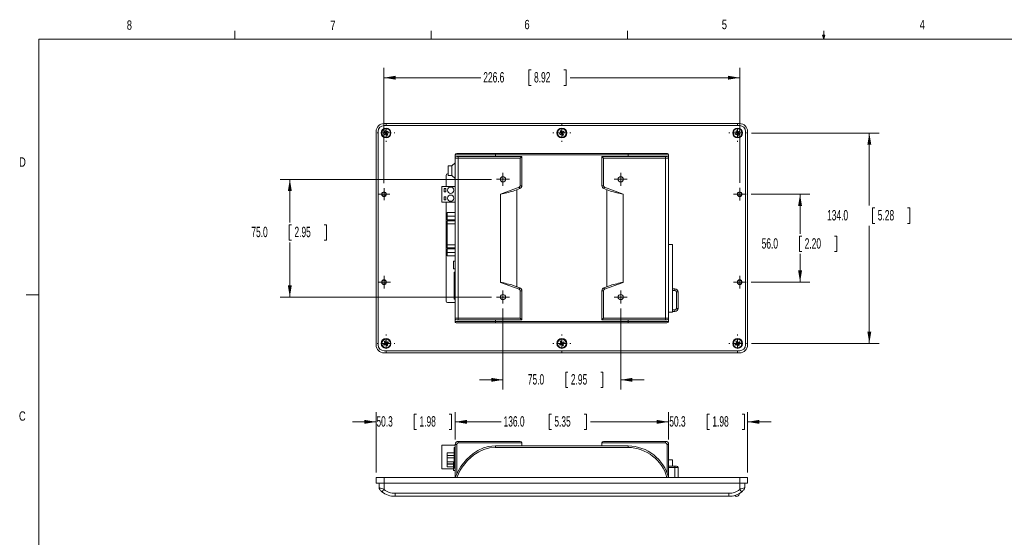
# Model space of a CAD drawing. Header units: millimetres. Extents: x 11 to 421, y 5 to 275.
# Tile 2 of 3: x 11 to 262, y 143 to 275. Entities that reach past the tile are written whole.
import ezdxf

# ---------------------------------------------------------------- set-up
doc = ezdxf.new("R2010")
doc.units = ezdxf.units.MM
doc.styles.add('SLDTEXTSTYLE0', font='TXT', dxfattribs={"width": 0.75})
doc.styles.add('SLDTEXTSTYLE5', font='TXT', dxfattribs={"width": 0.605})
doc.dimstyles.new('SLDDIMSTYLE0', dxfattribs={"dimtxt": 2.568319, "dimasz": 3, "dimexe": 0, "dimexo": 0.0625, "dimgap": 0.64208, "dimtad": 0, "dimtih": 1, "dimtoh": 1, "dimdec": 1, "dimlfac": 2.5, "dimrnd": 1e-09, "dimzin": 12, "dimdsep": 46, "dimtxsty": 'SLDTEXTSTYLE5', "dimsah": 1, "dimcen": 0.09, "dimadec": 0, "dimazin": 3, "dimtfac": 1, "dimtdec": 1, "dimtofl": 0, "dimtmove": 0, "dimatfit": 3, "dimfxl": 1, "dimfrac": 2, "dimtolj": 1, "dimtzin": 12, "dimarcsym": 0})
doc.dimstyles.new('SLDDIMSTYLE1', dxfattribs={"dimtxt": 2.568319, "dimasz": 3, "dimexe": 0, "dimexo": 0.0625, "dimgap": 0.64208, "dimtad": 0, "dimtih": 1, "dimtoh": 1, "dimdec": 1, "dimlfac": 2.5, "dimrnd": 1e-09, "dimzin": 4, "dimdsep": 46, "dimtxsty": 'SLDTEXTSTYLE5', "dimsah": 1, "dimcen": 0.09, "dimadec": 0, "dimazin": 1, "dimtfac": 1, "dimtdec": 1, "dimtofl": 0, "dimtmove": 0, "dimatfit": 3, "dimfxl": 1, "dimfrac": 2, "dimtolj": 1, "dimtzin": 12, "dimarcsym": 0})
doc.dimstyles.new('SLDDIMSTYLE2', dxfattribs={"dimtxt": 2.568319, "dimasz": 3, "dimexe": 0, "dimexo": 0.0625, "dimgap": 0.64208, "dimtad": 0, "dimtih": 1, "dimtoh": 1, "dimdec": 1, "dimlfac": 2.5, "dimrnd": 1e-09, "dimzin": 12, "dimdsep": 46, "dimtxsty": 'SLDTEXTSTYLE5', "dimsah": 1, "dimcen": 0.09, "dimadec": 0, "dimazin": 3, "dimtfac": 1, "dimtdec": 1, "dimtmove": 0, "dimatfit": 0, "dimfxl": 1, "dimfrac": 2, "dimtolj": 1, "dimtzin": 12, "dimarcsym": 0})

# ---------------------------------------------------------------- blocks, each defined once
blk = doc.blocks.new('_D_4')
at = {"color": 7, "linetype": 'Continuous', "lineweight": 0}
for p, q in [((101.88, 159.95), (101.88, 175.35)), ((112.19, 174.82), (111.61, 174.82)), ((111.61, 174.82), (111.61, 170.88)), ((120.52, 174.82), (121.11, 174.82)), ((121.11, 174.82), (121.11, 170.88)), ((122, 168.35), (122, 175.35)), ((101.88, 172.85), (95.88, 172.85)), ((111.61, 170.88), (112.19, 170.88)), ((121.11, 170.88), (120.52, 170.88)), ((122, 172.85), (128, 172.85))]:
    blk.add_line(p, q, dxfattribs=at)
for points in [[(101.88, 172.85), (98.88, 173.35), (98.88, 172.35)], [(122, 172.85), (125, 172.35), (125, 173.35)]]:
    blk.add_solid(points, dxfattribs=at)
at = {"color": 7, "linetype": 'Continuous', "lineweight": 0, "char_height": 2.646, "attachment_point": 1, "style": 'SLDTEXTSTYLE5'}
for s, insert in [('50.3', (101.95, 174.29, 0.04)), ('1.98', (112.93, 174.29, 0.04))]:
    blk.add_mtext(s, dxfattribs=dict(at, insert=insert))
blk = doc.blocks.new('_D_5')
at = {"color": 7, "linetype": 'Continuous', "lineweight": 0}
for p, q in [((176.4, 168.35), (176.4, 175.35)), ((186.82, 174.82), (186.23, 174.82)), ((186.23, 174.82), (186.23, 170.88)), ((195.15, 174.82), (195.74, 174.82)), ((195.74, 174.82), (195.74, 170.88)), ((196.52, 159.95), (196.52, 175.35)), ((176.4, 172.85), (170.4, 172.85)), ((186.23, 170.88), (186.82, 170.88)), ((195.74, 170.88), (195.15, 170.88)), ((196.52, 172.85), (202.52, 172.85))]:
    blk.add_line(p, q, dxfattribs=at)
for points in [[(176.4, 172.85), (173.4, 173.35), (173.4, 172.35)], [(196.52, 172.85), (199.52, 172.35), (199.52, 173.35)]]:
    blk.add_solid(points, dxfattribs=at)
at = {"color": 7, "linetype": 'Continuous', "lineweight": 0, "char_height": 2.646, "attachment_point": 1, "style": 'SLDTEXTSTYLE5'}
for s, insert in [('50.3', (176.58, 174.29, 0.04)), ('1.98', (187.56, 174.29, 0.04))]:
    blk.add_mtext(s, dxfattribs=dict(at, insert=insert))
blk = doc.blocks.new('_D_6')
at = {"color": 7, "linetype": 'Continuous', "lineweight": 0}
for p, q in [((122, 168.35), (122, 175.35)), ((146.55, 174.82), (145.96, 174.82)), ((145.96, 174.82), (145.96, 170.88)), ((154.88, 174.82), (155.47, 174.82)), ((155.47, 174.82), (155.47, 170.88)), ((176.4, 168.35), (176.4, 175.35)), ((122, 172.85), (133.76, 172.85)), ((145.96, 170.88), (146.55, 170.88)), ((155.47, 170.88), (154.88, 170.88)), ((176.4, 172.85), (156.5, 172.85))]:
    blk.add_line(p, q, dxfattribs=at)
for points in [[(122, 172.85), (125, 172.35), (125, 173.35)], [(176.4, 172.85), (173.4, 173.35), (173.4, 172.35)]]:
    blk.add_solid(points, dxfattribs=at)
at = {"color": 7, "linetype": 'Continuous', "lineweight": 0, "char_height": 2.646, "attachment_point": 1, "style": 'SLDTEXTSTYLE5'}
for s, insert in [('136.0', (134.35, 174.29, 0.04)), ('5.35', (147.29, 174.29, 0.04))]:
    blk.add_mtext(s, dxfattribs=dict(at, insert=insert))
blk = doc.blocks.new('_D_9')
at = {"color": 7, "linetype": 'Continuous', "lineweight": 0}
for p, q in [((197.55, 246.43), (230.06, 246.43)), ((227.56, 246.43), (227.56, 227.93)), ((228.99, 227.35), (228.4, 227.35)), ((228.4, 227.35), (228.4, 223.4)), ((237.32, 227.35), (237.9, 227.35)), ((237.9, 227.35), (237.9, 223.4)), ((228.4, 223.4), (228.99, 223.4)), ((237.9, 223.4), (237.32, 223.4)), ((227.56, 192.83), (227.56, 222.81)), ((197.55, 192.83), (230.06, 192.83))]:
    blk.add_line(p, q, dxfattribs=at)
for points in [[(227.56, 246.43), (227.06, 243.43), (228.06, 243.43)], [(227.56, 192.83), (228.06, 195.83), (227.06, 195.83)]]:
    blk.add_solid(points, dxfattribs=at)
at = {"color": 7, "linetype": 'Continuous', "lineweight": 0, "char_height": 2.646, "attachment_point": 1, "style": 'SLDTEXTSTYLE5'}
for s, insert in [('134.0', (216.79, 226.81, -2.07)), ('5.28', (229.72, 226.81, -2.07))]:
    blk.add_mtext(s, dxfattribs=dict(at, insert=insert))
blk = doc.blocks.new('_D_10')
at = {"color": 7, "linetype": 'Continuous', "lineweight": 0}
for p, q in [((103.88, 233.62), (103.88, 263.01)), ((141.38, 262.49), (140.79, 262.49)), ((140.79, 262.49), (140.79, 258.54)), ((149.7, 262.49), (150.29, 262.49)), ((150.29, 262.49), (150.29, 258.54)), ((194.52, 233.72), (194.52, 263.01)), ((103.88, 260.51), (128.59, 260.51)), ((140.79, 258.54), (141.38, 258.54)), ((150.29, 258.54), (149.7, 258.54)), ((194.52, 260.51), (151.32, 260.51))]:
    blk.add_line(p, q, dxfattribs=at)
for points in [[(103.88, 260.51), (106.88, 260.01), (106.88, 261.01)], [(194.52, 260.51), (191.52, 261.01), (191.52, 260.01)]]:
    blk.add_solid(points, dxfattribs=at)
at = {"color": 7, "linetype": 'Continuous', "lineweight": 0, "char_height": 2.646, "attachment_point": 1, "style": 'SLDTEXTSTYLE5'}
for s, insert in [('226.6', (129.18, 261.95, -2.07)), ('8.92', (142.11, 261.95, -2.07))]:
    blk.add_mtext(s, dxfattribs=dict(at, insert=insert))
blk = doc.blocks.new('_D_11')
at = {"color": 7, "linetype": 'Continuous', "lineweight": 0}
for p, q in [((197.41, 230.83), (212.41, 230.83)), ((209.91, 230.83), (209.91, 220.75)), ((210.36, 220.16), (209.77, 220.16)), ((209.77, 220.16), (209.77, 216.21)), ((218.69, 220.16), (219.27, 220.16)), ((219.27, 220.16), (219.27, 216.21)), ((209.77, 216.21), (210.36, 216.21)), ((219.27, 216.21), (218.69, 216.21)), ((209.91, 208.43), (209.91, 215.62)), ((197.41, 208.43), (212.41, 208.43))]:
    blk.add_line(p, q, dxfattribs=at)
for points in [[(209.91, 230.83), (209.41, 227.83), (210.41, 227.83)], [(209.91, 208.43), (210.41, 211.43), (209.41, 211.43)]]:
    blk.add_solid(points, dxfattribs=at)
at = {"color": 7, "linetype": 'Continuous', "lineweight": 0, "char_height": 2.646, "attachment_point": 1, "style": 'SLDTEXTSTYLE5'}
for s, insert in [('56.0', (200.12, 219.62, -2.07)), ('2.20', (211.09, 219.62, -2.07))]:
    blk.add_mtext(s, dxfattribs=dict(at, insert=insert))
blk = doc.blocks.new('_D_12')
at = {"color": 7, "linetype": 'Continuous', "lineweight": 0}
for p, q in [((131.26, 234.63), (77.38, 234.63)), ((79.88, 234.63), (79.88, 223.67)), ((80.33, 223.08), (79.74, 223.08)), ((79.74, 223.08), (79.74, 219.14)), ((88.65, 223.08), (89.24, 223.08)), ((89.24, 223.08), (89.24, 219.14)), ((79.74, 219.14), (80.33, 219.14)), ((79.88, 204.63), (79.88, 218.55)), ((89.24, 219.14), (88.65, 219.14)), ((131.26, 204.63), (77.38, 204.63))]:
    blk.add_line(p, q, dxfattribs=at)
for points in [[(79.88, 234.63), (79.38, 231.63), (80.38, 231.63)], [(79.88, 204.63), (80.38, 207.63), (79.38, 207.63)]]:
    blk.add_solid(points, dxfattribs=at)
at = {"color": 7, "linetype": 'Continuous', "lineweight": 0, "char_height": 2.646, "attachment_point": 1, "style": 'SLDTEXTSTYLE5'}
for s, insert in [('75.0', (70.08, 222.55, -2.07)), ('2.95', (81.06, 222.55, -2.07))]:
    blk.add_mtext(s, dxfattribs=dict(at, insert=insert))
blk = doc.blocks.new('_D_13')
at = {"color": 7, "linetype": 'Continuous', "lineweight": 0}
for p, q in [((134.2, 201.69), (134.2, 181.06)), ((164.2, 201.69), (164.2, 181.06)), ((134.2, 183.56), (128.2, 183.56)), ((150.77, 185.53), (150.18, 185.53)), ((150.18, 185.53), (150.18, 181.58)), ((159.1, 185.53), (159.68, 185.53)), ((159.68, 185.53), (159.68, 181.58)), ((164.2, 183.56), (170.2, 183.56)), ((150.18, 181.58), (150.77, 181.58)), ((159.68, 181.58), (159.1, 181.58))]:
    blk.add_line(p, q, dxfattribs=at)
for points in [[(134.2, 183.56), (131.2, 184.06), (131.2, 183.06)], [(164.2, 183.56), (167.2, 183.06), (167.2, 184.06)]]:
    blk.add_solid(points, dxfattribs=at)
at = {"color": 7, "linetype": 'Continuous', "lineweight": 0, "char_height": 2.646, "attachment_point": 1, "style": 'SLDTEXTSTYLE5'}
for s, insert in [('75.0', (140.53, 185, -2.07)), ('2.95', (151.5, 185, -2.07))]:
    blk.add_mtext(s, dxfattribs=dict(at, insert=insert))
blk = doc.blocks.new('SW_CENTERMARKSYMBOL_0')
at = {"color": 0, "linetype": 'Continuous', "lineweight": 0}
for p, q in [((-2.032, 0), (-2.276, 0)), ((0, 0), (-1.016, 0)), ((0, 2.032), (0, 2.276)), ((0, 0), (0, 1.016)), ((0, 0), (0, -1.016)), ((0, 0), (1.016, 0)), ((2.032, 0), (2.276, 0)), ((0, -2.032), (0, -2.276))]:
    blk.add_line(p, q, dxfattribs=at)
blk = doc.blocks.new('SW_CENTERMARKSYMBOL_1')
at = {"color": 0, "linetype": 'Continuous', "lineweight": 0}
for p, q in [((-2.032, 0), (-2.276, 0)), ((0, 0), (-1.016, 0)), ((0, 2.032), (0, 2.276)), ((0, 0), (0, 1.016)), ((0, 0), (0, -1.016)), ((0, 0), (1.016, 0)), ((2.032, 0), (2.276, 0)), ((0, -2.032), (0, -2.276))]:
    blk.add_line(p, q, dxfattribs=at)
blk = doc.blocks.new('SW_CENTERMARKSYMBOL_2')
at = {"color": 0, "linetype": 'Continuous', "lineweight": 0}
for p, q in [((-2.032, 0), (-2.276, 0)), ((0, 0), (-1.016, 0)), ((0, 2.032), (0, 2.276)), ((0, 0), (0, 1.016)), ((0, 0), (0, -1.016)), ((0, 0), (1.016, 0)), ((2.032, 0), (2.276, 0)), ((0, -2.032), (0, -2.276))]:
    blk.add_line(p, q, dxfattribs=at)
blk = doc.blocks.new('SW_CENTERMARKSYMBOL_3')
at = {"color": 0, "linetype": 'Continuous', "lineweight": 0}
for p, q in [((-2.032, 0), (-2.276, 0)), ((0, 0), (-1.016, 0)), ((0, 2.032), (0, 2.276)), ((0, 0), (0, 1.016)), ((0, 0), (0, -1.016)), ((0, 0), (1.016, 0)), ((2.032, 0), (2.276, 0)), ((0, -2.032), (0, -2.276))]:
    blk.add_line(p, q, dxfattribs=at)
blk = doc.blocks.new('SW_CENTERMARKSYMBOL_4')
at = {"color": 0, "linetype": 'Continuous', "lineweight": 0}
for p, q in [((-1.016, 0), (-1.616, 0)), ((0, 0), (-1.016, 0)), ((0, 1.016), (0, 1.616)), ((0, 0), (0, 1.016)), ((0, 0), (0, -1.016)), ((0, 0), (1.016, 0)), ((1.016, 0), (1.616, 0)), ((0, -1.016), (0, -1.616))]:
    blk.add_line(p, q, dxfattribs=at)
blk = doc.blocks.new('SW_CENTERMARKSYMBOL_5')
at = {"color": 0, "linetype": 'Continuous', "lineweight": 0}
for p, q in [((-1.016, 0), (-1.616, 0)), ((0, 0), (-1.016, 0)), ((0, 1.016), (0, 1.616)), ((0, 0), (0, 1.016)), ((0, 0), (0, -1.016)), ((0, 0), (1.016, 0)), ((1.016, 0), (1.616, 0)), ((0, -1.016), (0, -1.616))]:
    blk.add_line(p, q, dxfattribs=at)
blk = doc.blocks.new('SW_CENTERMARKSYMBOL_6')
at = {"color": 0, "linetype": 'Continuous', "lineweight": 0}
for p, q in [((-2.032, 0), (-2.276, 0)), ((0, 0), (-1.016, 0)), ((0, 2.032), (0, 2.276)), ((0, 0), (0, 1.016)), ((0, 0), (0, -1.016)), ((0, 0), (1.016, 0)), ((2.032, 0), (2.276, 0)), ((0, -2.032), (0, -2.276))]:
    blk.add_line(p, q, dxfattribs=at)
blk = doc.blocks.new('SW_CENTERMARKSYMBOL_7')
at = {"color": 0, "linetype": 'Continuous', "lineweight": 0}
for p, q in [((-2.032, 0), (-2.276, 0)), ((0, 0), (-1.016, 0)), ((0, 2.032), (0, 2.276)), ((0, 0), (0, 1.016)), ((0, 0), (0, -1.016)), ((0, 0), (1.016, 0)), ((2.032, 0), (2.276, 0)), ((0, -2.032), (0, -2.276))]:
    blk.add_line(p, q, dxfattribs=at)
blk = doc.blocks.new('SW_CENTERMARKSYMBOL_8')
at = {"color": 0, "linetype": 'Continuous', "lineweight": 0}
for p, q in [((-1.016, 0), (-1.616, 0)), ((0, 0), (-1.016, 0)), ((0, 1.016), (0, 1.616)), ((0, 0), (0, 1.016)), ((0, 0), (0, -1.016)), ((0, 0), (1.016, 0)), ((1.016, 0), (1.616, 0)), ((0, -1.016), (0, -1.616))]:
    blk.add_line(p, q, dxfattribs=at)
blk = doc.blocks.new('SW_CENTERMARKSYMBOL_9')
at = {"color": 0, "linetype": 'Continuous', "lineweight": 0}
for p, q in [((-1.016, 0), (-1.516, 0)), ((0, 0), (-1.016, 0)), ((0, 1.016), (0, 1.516)), ((0, 0), (0, 1.016)), ((0, 0), (0, -1.016)), ((0, 0), (1.016, 0)), ((1.016, 0), (1.516, 0)), ((0, -1.016), (0, -1.516))]:
    blk.add_line(p, q, dxfattribs=at)
blk = doc.blocks.new('SW_CENTERMARKSYMBOL_10')
at = {"color": 0, "linetype": 'Continuous', "lineweight": 0}
for p, q in [((-1.016, 0), (-1.676, 0)), ((0, 0), (-1.016, 0)), ((0, 1.016), (0, 1.676)), ((0, 0), (0, 1.016)), ((0, 0), (0, -1.016)), ((0, 0), (1.016, 0)), ((1.016, 0), (1.676, 0)), ((0, -1.016), (0, -1.676))]:
    blk.add_line(p, q, dxfattribs=at)
blk = doc.blocks.new('SW_CENTERMARKSYMBOL_11')
at = {"color": 0, "linetype": 'Continuous', "lineweight": 0}
for p, q in [((-1.016, 0), (-1.676, 0)), ((0, 0), (-1.016, 0)), ((0, 1.016), (0, 1.676)), ((0, 0), (0, 1.016)), ((0, 0), (0, -1.016)), ((0, 0), (1.016, 0)), ((1.016, 0), (1.676, 0)), ((0, -1.016), (0, -1.676))]:
    blk.add_line(p, q, dxfattribs=at)
blk = doc.blocks.new('SW_CENTERMARKSYMBOL_12')
at = {"color": 0, "linetype": 'Continuous', "lineweight": 0}
for p, q in [((-1.016, 0), (-1.676, 0)), ((0, 0), (-1.016, 0)), ((0, 1.016), (0, 1.676)), ((0, 0), (0, 1.016)), ((0, 0), (0, -1.016)), ((0, 0), (1.016, 0)), ((1.016, 0), (1.676, 0)), ((0, -1.016), (0, -1.676))]:
    blk.add_line(p, q, dxfattribs=at)
blk = doc.blocks.new('SW_CENTERMARKSYMBOL_13')
at = {"color": 0, "linetype": 'Continuous', "lineweight": 0}
for p, q in [((-1.016, 0), (-1.676, 0)), ((0, 0), (-1.016, 0)), ((0, 1.016), (0, 1.676)), ((0, 0), (0, 1.016)), ((0, 0), (0, -1.016)), ((0, 0), (1.016, 0)), ((1.016, 0), (1.676, 0)), ((0, -1.016), (0, -1.676))]:
    blk.add_line(p, q, dxfattribs=at)

msp = doc.modelspace()

# ---------------------------------------------------------------- linework, layer by layer
at = {"color": 7, "linetype": 'Continuous', "lineweight": 0}
for p, q in [((65.907, 270.309), (65.907, 272.463)), ((115.913, 270.309), (115.913, 272.463)), ((165.919, 270.309), (165.919, 272.463)), ((215.925, 270.309), (215.589, 271.374)), ((216.244, 271.374), (215.589, 271.374)), ((215.747, 271.374), (215.925, 270.309)), ((215.925, 270.309), (215.925, 272.463)), ((215.925, 270.309), (216.244, 271.374)), ((216.05, 271.374), (215.925, 270.309)), ((15.907, 270.309), (415.957, 270.309)), ((15.907, 270.309), (15.907, 9.959)), ((15.907, 205.221), (12.732, 205.221))]:
    msp.add_line(p, q, dxfattribs=at)
at = {"color": 7, "linetype": 'Continuous', "lineweight": 15}
for p, q in [((103.884, 248.834), (194.524, 248.834)), ((101.884, 192.434), (101.884, 246.834)), ((102.404, 192.434), (102.404, 246.834)), ((103.786, 246.269), (104.189, 246.495)), ((103.786, 246.269), (104.297, 246.464)), ((103.94, 245.993), (103.786, 246.269)), ((103.884, 248.314), (194.524, 248.314)), ((103.94, 245.993), (104.374, 246.326)), ((104.344, 246.219), (103.94, 245.993)), ((103.964, 246.898), (104.24, 247.052)), ((104.189, 246.495), (103.964, 246.898)), ((103.964, 246.898), (104.297, 246.464)), ((104.297, 246.464), (104.189, 246.495)), ((104.24, 247.052), (104.465, 246.649)), ((104.24, 247.052), (104.435, 246.541)), ((104.297, 246.464), (104.435, 246.541)), ((104.374, 246.326), (104.297, 246.464)), ((104.344, 246.219), (104.374, 246.326)), ((104.569, 245.816), (104.344, 246.219)), ((104.512, 246.403), (104.374, 246.326)), ((104.569, 245.816), (104.374, 246.326)), ((104.868, 246.874), (104.435, 246.541)), ((104.465, 246.649), (104.435, 246.541)), ((104.435, 246.541), (104.512, 246.403)), ((104.465, 246.649), (104.868, 246.874)), ((105.023, 246.599), (104.512, 246.403)), ((104.512, 246.403), (104.619, 246.373)), ((104.845, 245.97), (104.512, 246.403)), ((104.845, 245.97), (104.569, 245.816)), ((105.023, 246.599), (104.619, 246.373)), ((104.619, 246.373), (104.845, 245.97)), ((104.868, 246.874), (105.023, 246.599)), ((148.586, 246.269), (148.989, 246.495)), ((148.586, 246.269), (149.097, 246.464)), ((148.74, 245.993), (148.586, 246.269)), ((148.74, 245.993), (149.174, 246.326)), ((149.144, 246.219), (148.74, 245.993)), ((148.764, 246.898), (149.04, 247.052)), ((148.989, 246.495), (148.764, 246.898)), ((148.764, 246.898), (149.097, 246.464)), ((149.097, 246.464), (148.989, 246.495)), ((149.04, 247.052), (149.265, 246.649)), ((149.04, 247.052), (149.235, 246.541)), ((149.097, 246.464), (149.235, 246.541)), ((149.174, 246.326), (149.097, 246.464)), ((149.144, 246.219), (149.174, 246.326)), ((149.369, 245.816), (149.144, 246.219)), ((149.312, 246.403), (149.174, 246.326)), ((149.369, 245.816), (149.174, 246.326)), ((149.668, 246.874), (149.235, 246.541)), ((149.265, 246.649), (149.235, 246.541)), ((149.235, 246.541), (149.312, 246.403)), ((149.265, 246.649), (149.668, 246.874)), ((149.823, 246.599), (149.312, 246.403)), ((149.312, 246.403), (149.419, 246.373)), ((149.645, 245.97), (149.312, 246.403)), ((149.645, 245.97), (149.369, 245.816)), ((149.823, 246.599), (149.419, 246.373)), ((149.419, 246.373), (149.645, 245.97)), ((149.668, 246.874), (149.823, 246.599)), ((193.386, 246.269), (193.789, 246.495)), ((193.386, 246.269), (193.897, 246.464)), ((193.54, 245.993), (193.386, 246.269)), ((193.54, 245.993), (193.974, 246.326)), ((193.944, 246.219), (193.54, 245.993)), ((193.564, 246.898), (193.84, 247.052)), ((193.789, 246.495), (193.564, 246.898)), ((193.564, 246.898), (193.897, 246.464)), ((193.897, 246.464), (193.789, 246.495)), ((193.84, 247.052), (194.065, 246.649)), ((193.84, 247.052), (194.035, 246.541)), ((193.897, 246.464), (194.035, 246.541)), ((193.974, 246.326), (193.897, 246.464)), ((193.944, 246.219), (193.974, 246.326)), ((194.169, 245.816), (193.944, 246.219)), ((194.112, 246.403), (193.974, 246.326)), ((194.169, 245.816), (193.974, 246.326)), ((194.468, 246.874), (194.035, 246.541)), ((194.065, 246.649), (194.035, 246.541)), ((194.035, 246.541), (194.112, 246.403)), ((194.065, 246.649), (194.468, 246.874)), ((194.623, 246.599), (194.112, 246.403)), ((194.112, 246.403), (194.219, 246.373)), ((194.445, 245.97), (194.112, 246.403)), ((194.445, 245.97), (194.169, 245.816)), ((194.623, 246.599), (194.219, 246.373)), ((194.219, 246.373), (194.445, 245.97)), ((194.468, 246.874), (194.623, 246.599)), ((196.004, 246.834), (196.004, 192.434)), ((196.524, 246.834), (196.524, 192.434)), ((122.433, 241.234), (132.279, 241.234)), ((132.279, 240.834), (132.279, 241.234)), ((132.279, 241.234), (166.13, 241.234)), ((166.13, 240.834), (166.13, 241.234)), ((166.13, 241.234), (175.99, 241.234)), ((121.204, 238.046), (122.004, 238.846)), ((122.004, 240.834), (122.004, 240.046)), ((132.279, 240.834), (122.004, 240.834)), ((122.804, 240.046), (122.004, 240.046)), ((122.004, 199.222), (122.004, 240.046)), ((122.404, 240.446), (122.804, 240.446)), ((122.804, 240.446), (139.004, 240.446)), ((122.804, 240.446), (122.804, 240.046)), ((138.604, 240.046), (122.804, 240.046)), ((122.804, 240.046), (122.804, 199.222)), ((132.279, 240.446), (132.279, 240.834)), ((166.13, 240.834), (132.279, 240.834)), ((138.604, 233.006), (138.604, 240.046)), ((139.004, 240.446), (139.004, 233.006)), ((159.404, 240.446), (175.604, 240.446)), ((159.404, 233.006), (159.404, 240.446)), ((175.604, 240.046), (159.804, 240.046)), ((159.804, 240.046), (159.804, 233.006)), ((176.404, 240.834), (166.13, 240.834)), ((166.13, 240.446), (166.13, 240.834)), ((175.604, 240.046), (175.604, 240.446)), ((175.604, 240.446), (176.004, 240.446)), ((176.404, 240.046), (175.604, 240.046)), ((175.604, 199.222), (175.604, 240.046)), ((176.404, 240.046), (176.404, 240.834)), ((176.404, 240.046), (176.404, 199.222)), ((120.204, 236.034), (120.084, 236.034)), ((120.204, 235.646), (120.204, 238.046)), ((120.204, 238.046), (121.204, 238.046)), ((121.204, 235.646), (121.204, 238.046)), ((119.684, 235.634), (119.684, 232.846)), ((120.204, 235.646), (121.204, 235.646)), ((122.004, 234.846), (121.204, 235.646)), ((118.604, 232.846), (122.004, 232.846)), ((118.604, 228.846), (118.604, 232.846)), ((119.604, 232.312), (119.203, 232.312)), ((119.203, 232.312), (119.203, 231.486)), ((119.203, 231.486), (119.604, 231.486)), ((119.604, 231.486), (119.604, 232.312)), ((133.548, 230.886), (138.341, 232.63)), ((133.548, 230.886), (133.548, 208.382)), ((138.478, 232.254), (136.831, 231.655)), ((137.748, 207.279), (137.748, 231.989)), ((139.004, 233.006), (138.604, 233.006)), ((159.804, 233.006), (159.404, 233.006)), ((161.578, 231.655), (159.931, 232.254)), ((160.068, 232.63), (164.86, 230.886)), ((160.66, 207.279), (160.66, 231.989)), ((164.86, 208.382), (164.86, 230.886)), ((118.604, 228.846), (122.004, 228.846)), ((119.604, 230.206), (119.203, 230.206)), ((119.203, 230.206), (119.203, 229.379)), ((119.203, 229.379), (119.604, 229.379)), ((119.604, 229.379), (119.604, 230.206)), ((119.684, 228.846), (119.684, 203.634)), ((120.004, 226.142), (122.004, 226.142)), ((120.004, 225.222), (120.004, 226.142)), ((120.004, 225.222), (122.004, 225.222)), ((120.004, 224.302), (120.004, 225.222)), ((120.004, 224.302), (122.004, 224.302)), ((122.004, 224.077), (120.004, 224.077)), ((120.004, 224.077), (120.004, 223.277)), ((120.004, 223.277), (122.004, 223.277)), ((120.004, 223.277), (120.004, 217.966)), ((120.004, 217.966), (122.004, 217.966)), ((120.004, 217.166), (120.004, 217.966)), ((120.004, 217.166), (122.004, 217.166)), ((120.004, 216.022), (120.004, 216.942)), ((120.004, 216.942), (122.004, 216.942)), ((120.004, 216.022), (122.004, 216.022)), ((120.004, 215.102), (120.004, 216.022)), ((177.404, 218.022), (176.404, 218.022)), ((177.404, 218.022), (177.404, 200.822)), ((120.004, 215.102), (122.004, 215.102)), ((122.004, 213.822), (121.604, 213.822)), ((121.604, 211.822), (121.604, 213.822)), ((121.604, 211.822), (122.004, 211.822)), ((121.804, 204.142), (121.804, 210.942)), ((121.804, 210.942), (122.004, 210.942)), ((138.341, 206.637), (133.548, 208.382)), ((164.86, 208.382), (160.068, 206.637)), ((136.831, 207.613), (138.478, 207.013)), ((138.604, 199.222), (138.604, 206.262)), ((139.004, 206.262), (138.604, 206.262)), ((139.004, 206.262), (139.004, 198.822)), ((159.404, 206.262), (159.804, 206.262)), ((159.404, 198.822), (159.404, 206.262)), ((159.804, 206.262), (159.804, 199.222)), ((159.931, 207.013), (161.578, 207.613)), ((177.404, 206.754), (178.004, 206.754)), ((178.004, 206.354), (177.404, 206.354)), ((178.004, 206.354), (178.004, 206.754)), ((178.404, 205.954), (178.804, 205.954)), ((178.404, 201.754), (178.404, 205.954)), ((178.804, 205.954), (178.804, 201.754)), ((121.804, 204.142), (122.004, 204.142)), ((120.084, 203.234), (122.004, 203.234)), ((177.404, 200.822), (176.404, 200.822)), ((177.404, 201.354), (178.004, 201.354)), ((178.004, 200.954), (177.404, 200.954)), ((178.004, 201.354), (178.004, 200.954)), ((178.404, 201.754), (178.804, 201.754)), ((122.004, 199.222), (122.804, 199.222)), ((122.004, 199.222), (122.004, 198.434)), ((122.004, 198.434), (132.279, 198.434)), ((122.804, 198.822), (122.404, 198.822)), ((122.804, 199.222), (138.604, 199.222)), ((122.804, 198.822), (122.804, 199.222)), ((139.004, 198.822), (122.804, 198.822)), ((132.279, 198.822), (132.279, 198.434)), ((132.279, 198.034), (132.279, 198.434)), ((132.279, 198.434), (166.13, 198.434)), ((175.604, 198.822), (159.404, 198.822)), ((159.804, 199.222), (175.604, 199.222)), ((166.13, 198.822), (166.13, 198.434)), ((166.13, 198.434), (176.404, 198.434)), ((166.13, 198.034), (166.13, 198.434)), ((175.604, 199.222), (176.404, 199.222)), ((175.604, 198.822), (175.604, 199.222)), ((176.004, 198.822), (175.604, 198.822)), ((176.404, 198.434), (176.404, 199.222)), ((132.279, 198.034), (122.433, 198.034)), ((166.13, 198.034), (132.279, 198.034)), ((175.99, 198.034), (166.13, 198.034)), ((103.964, 193.298), (104.24, 193.452)), ((104.189, 192.895), (103.964, 193.298)), ((103.964, 193.298), (104.297, 192.864)), ((104.24, 193.452), (104.465, 193.049)), ((104.24, 193.452), (104.435, 192.941)), ((104.868, 193.274), (104.435, 192.941)), ((104.465, 193.049), (104.868, 193.274)), ((104.868, 193.274), (105.023, 192.999)), ((148.764, 193.298), (149.04, 193.452)), ((148.989, 192.895), (148.764, 193.298)), ((148.764, 193.298), (149.097, 192.864)), ((149.04, 193.452), (149.265, 193.049)), ((149.04, 193.452), (149.235, 192.941)), ((149.668, 193.274), (149.235, 192.941)), ((149.265, 193.049), (149.668, 193.274)), ((149.668, 193.274), (149.823, 192.999)), ((193.564, 193.298), (193.84, 193.452)), ((193.789, 192.895), (193.564, 193.298)), ((193.564, 193.298), (193.897, 192.864)), ((193.84, 193.452), (194.065, 193.049)), ((193.84, 193.452), (194.035, 192.941)), ((194.468, 193.274), (194.035, 192.941)), ((194.065, 193.049), (194.468, 193.274)), ((194.468, 193.274), (194.623, 192.999)), ((103.786, 192.669), (104.189, 192.895)), ((103.786, 192.669), (104.297, 192.864)), ((103.94, 192.393), (103.786, 192.669)), ((194.524, 190.954), (103.884, 190.954)), ((103.94, 192.393), (104.374, 192.726)), ((104.344, 192.619), (103.94, 192.393)), ((104.297, 192.864), (104.189, 192.895)), ((104.297, 192.864), (104.435, 192.941)), ((104.374, 192.726), (104.297, 192.864)), ((104.344, 192.619), (104.374, 192.726)), ((104.569, 192.216), (104.344, 192.619)), ((104.512, 192.803), (104.374, 192.726)), ((104.569, 192.216), (104.374, 192.726)), ((104.465, 193.049), (104.435, 192.941)), ((104.435, 192.941), (104.512, 192.803)), ((105.023, 192.999), (104.512, 192.803)), ((104.512, 192.803), (104.619, 192.773)), ((104.845, 192.37), (104.512, 192.803)), ((104.845, 192.37), (104.569, 192.216)), ((105.023, 192.999), (104.619, 192.773)), ((104.619, 192.773), (104.845, 192.37)), ((148.586, 192.669), (148.989, 192.895)), ((148.586, 192.669), (149.097, 192.864)), ((148.74, 192.393), (148.586, 192.669)), ((148.74, 192.393), (149.174, 192.726)), ((149.144, 192.619), (148.74, 192.393)), ((149.097, 192.864), (148.989, 192.895)), ((149.097, 192.864), (149.235, 192.941)), ((149.174, 192.726), (149.097, 192.864)), ((149.144, 192.619), (149.174, 192.726)), ((149.369, 192.216), (149.144, 192.619)), ((149.312, 192.803), (149.174, 192.726)), ((149.369, 192.216), (149.174, 192.726)), ((149.265, 193.049), (149.235, 192.941)), ((149.235, 192.941), (149.312, 192.803)), ((149.823, 192.999), (149.312, 192.803)), ((149.312, 192.803), (149.419, 192.773)), ((149.645, 192.37), (149.312, 192.803)), ((149.645, 192.37), (149.369, 192.216)), ((149.823, 192.999), (149.419, 192.773)), ((149.419, 192.773), (149.645, 192.37)), ((193.386, 192.669), (193.789, 192.895)), ((193.386, 192.669), (193.897, 192.864)), ((193.54, 192.393), (193.386, 192.669)), ((193.54, 192.393), (193.974, 192.726)), ((193.944, 192.619), (193.54, 192.393)), ((193.897, 192.864), (193.789, 192.895)), ((193.897, 192.864), (194.035, 192.941)), ((193.974, 192.726), (193.897, 192.864)), ((193.944, 192.619), (193.974, 192.726)), ((194.169, 192.216), (193.944, 192.619)), ((194.112, 192.803), (193.974, 192.726)), ((194.169, 192.216), (193.974, 192.726)), ((194.065, 193.049), (194.035, 192.941)), ((194.035, 192.941), (194.112, 192.803)), ((194.623, 192.999), (194.112, 192.803)), ((194.112, 192.803), (194.219, 192.773)), ((194.445, 192.37), (194.112, 192.803)), ((194.445, 192.37), (194.169, 192.216)), ((194.623, 192.999), (194.219, 192.773)), ((194.219, 192.773), (194.445, 192.37)), ((194.524, 190.434), (103.884, 190.434)), ((118.604, 160.878), (118.604, 166.878)), ((118.604, 166.878), (122.004, 166.878)), ((121.804, 161.078), (121.804, 166.278)), ((121.804, 166.278), (122.004, 166.278)), ((122.004, 158.678), (122.004, 167.078)), ((122.404, 167.078), (122.004, 167.078)), ((122.404, 167.078), (122.404, 159.622)), ((122.804, 167.478), (122.804, 167.878)), ((122.804, 167.878), (138.604, 167.878)), ((139.004, 167.478), (122.804, 167.478)), ((132.279, 166.33), (132.279, 166.73)), ((132.279, 166.73), (166.13, 166.73)), ((166.13, 166.33), (132.279, 166.33)), ((139.004, 166.73), (139.004, 167.478)), ((175.604, 167.478), (159.404, 167.478)), ((159.404, 166.73), (159.404, 167.478)), ((159.804, 167.878), (175.604, 167.878)), ((166.13, 166.33), (166.13, 166.73)), ((175.604, 167.478), (175.604, 167.878)), ((176.004, 167.078), (176.404, 167.078)), ((176.004, 159.882), (176.004, 167.078)), ((176.404, 167.078), (176.404, 158.678)), ((120.004, 164.978), (121.804, 164.978)), ((120.004, 164.24), (120.004, 164.978)), ((120.004, 163.709), (120.004, 164.24)), ((120.004, 164.24), (121.804, 164.24)), ((120.004, 163.709), (121.804, 163.709)), ((120.004, 162.647), (120.004, 163.709)), ((177.404, 163.198), (176.404, 163.198)), ((177.404, 163.198), (177.404, 161.598)), ((118.604, 160.878), (121.604, 160.878)), ((120.004, 162.647), (121.804, 162.647)), ((120.004, 162.116), (120.004, 162.647)), ((120.004, 162.116), (121.604, 162.116)), ((120.004, 162.116), (120.004, 162.046)), ((120.004, 162.046), (120.004, 161.378)), ((120.004, 161.378), (121.604, 161.378)), ((121.804, 162.478), (121.604, 162.478)), ((121.604, 160.478), (121.604, 162.478)), ((121.804, 161.078), (122.004, 161.078)), ((177.404, 161.598), (176.404, 161.598)), ((178.004, 161.198), (176.404, 161.198)), ((177.404, 161.598), (178.004, 161.598)), ((178.004, 161.598), (178.004, 161.198)), ((178.004, 161.598), (178.404, 161.598)), ((178.804, 161.198), (178.004, 161.198)), ((178.004, 161.198), (178.004, 158.678)), ((178.804, 161.198), (178.804, 158.678)), ((101.884, 157.234), (101.884, 158.678)), ((101.884, 158.678), (103.884, 158.678)), ((194.524, 158.678), (103.884, 158.678)), ((103.884, 158.678), (103.884, 157.234)), ((121.604, 160.478), (122.004, 160.478)), ((194.524, 157.234), (194.524, 158.678)), ((194.524, 158.678), (196.524, 158.678)), ((196.524, 158.678), (196.524, 157.234)), ((103.884, 157.234), (101.884, 157.234)), ((102.612, 157.234), (102.612, 156.141)), ((103.884, 157.234), (194.524, 157.234)), ((103.884, 157.234), (103.884, 155.635)), ((196.524, 157.234), (194.524, 157.234)), ((194.524, 157.234), (194.524, 155.635)), ((195.796, 157.234), (195.796, 156.141)), ((106.684, 154.678), (191.724, 154.678)), ((106.684, 153.878), (106.684, 154.678)), ((191.724, 153.878), (106.684, 153.878)), ((191.724, 153.878), (191.724, 154.678))]:
    msp.add_line(p, q, dxfattribs=at)
at = {"color": 8, "linetype": 'Continuous', "lineweight": 15}
msp.add_line((120.004, 162.046), (121.604, 162.046), dxfattribs=at)
at = {"color": 7, "linetype": 'Continuous', "lineweight": 15, "flags": 128}
for points in [[(139.004, 240.446), (138.998, 240.44), (138.98, 240.422), (138.951, 240.392), (138.911, 240.352), (138.861, 240.303), (138.804, 240.246), (138.741, 240.183), (138.674, 240.115), (138.604, 240.046)], [(159.804, 240.046), (159.735, 240.115), (159.668, 240.183), (159.604, 240.246), (159.547, 240.303), (159.498, 240.352), (159.458, 240.392), (159.428, 240.422), (159.41, 240.44), (159.404, 240.446)], [(138.478, 232.254), (138.475, 232.261), (138.468, 232.283), (138.455, 232.318), (138.438, 232.364), (138.417, 232.421), (138.394, 232.486), (138.368, 232.557), (138.341, 232.63)], [(160.068, 232.63), (160.041, 232.557), (160.015, 232.486), (159.992, 232.421), (159.971, 232.364), (159.954, 232.318), (159.941, 232.283), (159.933, 232.261), (159.931, 232.254)], [(138.478, 207.013), (138.475, 207.006), (138.468, 206.985), (138.455, 206.95), (138.438, 206.903), (138.417, 206.846), (138.394, 206.781), (138.368, 206.711), (138.341, 206.637)], [(159.931, 207.013), (159.933, 207.006), (159.941, 206.985), (159.954, 206.95), (159.971, 206.903), (159.992, 206.846), (160.015, 206.781), (160.041, 206.711), (160.068, 206.637)], [(139.004, 198.822), (138.998, 198.828), (138.98, 198.846), (138.951, 198.875), (138.911, 198.915), (138.861, 198.965), (138.804, 199.022), (138.741, 199.085), (138.674, 199.152), (138.604, 199.222)], [(159.404, 198.822), (159.41, 198.828), (159.428, 198.846), (159.458, 198.875), (159.498, 198.915), (159.547, 198.965), (159.604, 199.022), (159.668, 199.085), (159.735, 199.152), (159.804, 199.222)], [(122.004, 158.678), (122.004, 158.678), (122.657, 160.131), (123.477, 161.497), (124.873, 163.245), (126.535, 164.74), (127.827, 165.578), (129.226, 166.218), (130.485, 166.571), (131.378, 166.695), (132.279, 166.73)], [(132.279, 166.33), (130.798, 166.212), (129.362, 165.842), (128.017, 165.226), (126.775, 164.42), (125.163, 162.969), (123.808, 161.273), (123.328, 160.513), (122.433, 158.678)], [(103.351, 155.038), (103.361, 155.05), (103.391, 155.084), (103.441, 155.139), (103.507, 155.213), (103.588, 155.303), (103.68, 155.406), (103.78, 155.518), (103.884, 155.635)], [(195.058, 155.038), (195.048, 155.05), (195.017, 155.084), (194.968, 155.139), (194.902, 155.213), (194.821, 155.303), (194.729, 155.406), (194.628, 155.518), (194.524, 155.635)]]:
    msp.add_lwpolyline(points, dxfattribs=at)
at = {"color": 7, "linetype": 'Continuous', "lineweight": 15}
for centre, radius in [((104.404, 246.434), 1.26), ((104.404, 246.434), 1.1), ((149.204, 246.434), 1.26), ((149.204, 246.434), 1.1), ((194.004, 246.434), 1.26), ((194.004, 246.434), 1.1), ((134.204, 234.634), 0.66), ((164.204, 234.634), 0.66), ((103.884, 230.834), 0.6), ((103.884, 230.834), 0.5), ((120.851, 231.864), 0.8), ((194.524, 230.834), 0.6), ((194.524, 230.834), 0.5), ((120.851, 229.827), 0.8), ((103.884, 208.434), 0.6), ((103.884, 208.434), 0.5), ((194.524, 208.434), 0.6), ((194.524, 208.434), 0.5), ((134.204, 204.634), 0.66), ((164.204, 204.634), 0.66), ((104.404, 192.834), 1.26), ((104.404, 192.834), 1.1), ((149.204, 192.834), 1.26), ((149.204, 192.834), 1.1), ((194.004, 192.834), 1.26), ((194.004, 192.834), 1.1)]:
    msp.add_circle(centre, radius, dxfattribs=at)
for centre, radius, start, end in [((103.884, 246.834), 2, 90, 180), ((194.524, 246.834), 2, 0, 90), ((103.884, 246.834), 1.48, 90, 180), ((194.524, 246.834), 1.48, 0, 90), ((122.42, 240.818), 0.416, 88.25497, 177.82776), ((175.999, 240.828), 0.406, 0.81947, 91.19791), ((122.404, 240.046), 0.4, 90, 180), ((176.004, 240.046), 0.4, 0, 90), ((120.084, 235.634), 0.4, 90, 180), ((129.318, 256.333), 25.797, 279.43946, 286.93289), ((138.204, 233.006), 0.4, 290, 0), ((138.204, 233.006), 0.8, 290, 0), ((160.204, 233.006), 0.8, 180, 250), ((160.204, 233.006), 0.4, 180, 250), ((169.091, 256.333), 25.797, 253.06711, 260.56054), ((129.318, 182.934), 25.797, 73.06711, 80.56054), ((169.091, 182.934), 25.797, 99.43946, 106.93289), ((138.204, 206.262), 0.4, 0, 70), ((138.204, 206.262), 0.8, 0, 70), ((160.204, 206.262), 0.8, 110, 180), ((160.204, 206.262), 0.4, 110, 180), ((178.004, 205.954), 0.8, 0, 90), ((178.004, 205.954), 0.4, 0, 90), ((120.084, 203.634), 0.4, 180, 270), ((178.004, 201.754), 0.4, 270, 0), ((178.004, 201.754), 0.8, 270, 0), ((122.404, 199.222), 0.4, 180, 270), ((122.416, 198.445), 0.412, 181.56467, 272.3526), ((175.996, 198.442), 0.408, 269.11168, 358.87094), ((176.004, 199.222), 0.4, 270, 0), ((103.884, 192.434), 2, 180, 270), ((103.884, 192.434), 1.48, 180, 270), ((194.524, 192.434), 1.48, 270, 0), ((194.524, 192.434), 2, 270, 0), ((122.804, 167.078), 0.8, 90, 180), ((122.804, 167.078), 0.4, 90, 180), ((138.604, 167.478), 0.4, 0, 90), ((159.804, 167.478), 0.4, 90, 180), ((165.956, 155.927), 10.804, 14.74885, 89.07871), ((165.972, 155.948), 10.384, 15.24539, 89.12616), ((175.604, 167.078), 0.8, 0, 90), ((175.604, 167.078), 0.4, 0, 90), ((178.404, 161.198), 0.4, 0, 90), ((107.35, 166.186), 11.106, 244.75043, 251.81826), ((103.412, 156.141), 0.8, 180, 218.06258), ((106.545, 158.587), 4.774, 217.99257, 228.00484), ((106.506, 158.733), 4.059, 229.75889, 272.51609), ((191.889, 158.773), 4.099, 267.70374, 310.02128), ((191.087, 166.117), 11.031, 288.15771, 295.2736), ((191.858, 158.592), 4.782, 312.00356, 321.99903), ((194.996, 156.141), 0.8, 321.93742, 0), ((106.55, 158.859), 4.983, 230.06009, 271.54964), ((191.88, 158.798), 4.922, 268.18374, 310.20652), ((193.744, 154.491), 0.625, 221.02686, 4.55709)]:
    msp.add_arc(centre, radius, start, end, dxfattribs=at)

# ---------------------------------------------------------------- block references
at = {"color": 7, "linetype": 'Continuous', "lineweight": 0}
for name, p in [('SW_CENTERMARKSYMBOL_0', (104.404, 246.434)), ('SW_CENTERMARKSYMBOL_1', (149.204, 246.434)), ('SW_CENTERMARKSYMBOL_2', (194.004, 246.434)), ('SW_CENTERMARKSYMBOL_10', (134.204, 234.634)), ('SW_CENTERMARKSYMBOL_11', (164.204, 234.634)), ('SW_CENTERMARKSYMBOL_9', (103.884, 230.834)), ('SW_CENTERMARKSYMBOL_5', (194.524, 230.834)), ('SW_CENTERMARKSYMBOL_8', (103.884, 208.434)), ('SW_CENTERMARKSYMBOL_4', (194.524, 208.434)), ('SW_CENTERMARKSYMBOL_13', (134.204, 204.634)), ('SW_CENTERMARKSYMBOL_12', (164.204, 204.634)), ('SW_CENTERMARKSYMBOL_7', (104.404, 192.834)), ('SW_CENTERMARKSYMBOL_6', (149.204, 192.834)), ('SW_CENTERMARKSYMBOL_3', (194.004, 192.834))]:
    msp.add_blockref(name, p, dxfattribs=at)

# ---------------------------------------------------------------- texts
at = {"color": 7, "linetype": 'Continuous', "lineweight": 0, "char_height": 2.381, "attachment_point": 1, "style": 'SLDTEXTSTYLE0'}
for s, insert in [('8', (38.331, 275.12)), ('7', (90.195, 275.048)), ('6', (139.667, 275.253)), ('5', (189.959, 275.267)), ('4', (240.393, 275.226)), ('D', (10.887, 240.222)), ('C', (10.854, 175.523))]:
    msp.add_mtext(s, dxfattribs=dict(at, insert=insert))

# ---------------------------------------------------------------- dimensions: what is measured, and where the dimension line sits
at = {"color": 7, "linetype": 'Continuous', "lineweight": 0}
for base, p1, p2, dimstyle, picture, middle in [((194.524, 260.515), (103.884, 232.35), (194.524, 232.45), 'SLDDIMSTYLE0', '_D_10', (139.954, 260.515)), ((164.204, 183.557), (134.204, 202.958), (164.204, 202.958), 'SLDDIMSTYLE1', '_D_13', (150.325, 183.557)), ((122.004, 172.848), (101.884, 158.678), (122.004, 167.078), 'SLDDIMSTYLE2', '_D_4', (111.752, 172.848)), ((176.404, 172.848), (122.004, 167.078), (176.404, 167.078), 'SLDDIMSTYLE1', '_D_6', (145.131, 172.848)), ((196.524, 172.848), (176.404, 167.078), (196.524, 158.678), 'SLDDIMSTYLE2', '_D_5', (186.382, 172.848))]:
    dim = msp.add_linear_dim(base=base, p1=p1, p2=p2, dimstyle=dimstyle, dxfattribs=at)
    dim.commit()
    dim.dimension.update_dxf_attribs({"geometry": picture, "text_midpoint": middle, "dimtype": 160})
for base, p1, p2, picture, middle in [((227.565, 192.834), (196.28, 246.434), (196.28, 192.834), '_D_9', (227.565, 225.375)), ((79.884, 204.634), (132.528, 234.634), (132.528, 204.634), '_D_12', (79.884, 221.109)), ((209.915, 208.434), (196.14, 230.834), (196.14, 208.434), '_D_11', (209.915, 218.185))]:
    dim = msp.add_linear_dim(base=base, p1=p1, p2=p2, angle=90, dimstyle='SLDDIMSTYLE1', dxfattribs=at)
    dim.commit()
    dim.dimension.update_dxf_attribs({"geometry": picture, "text_midpoint": middle, "dimtype": 160})

doc.saveas('drawing.dxf')
